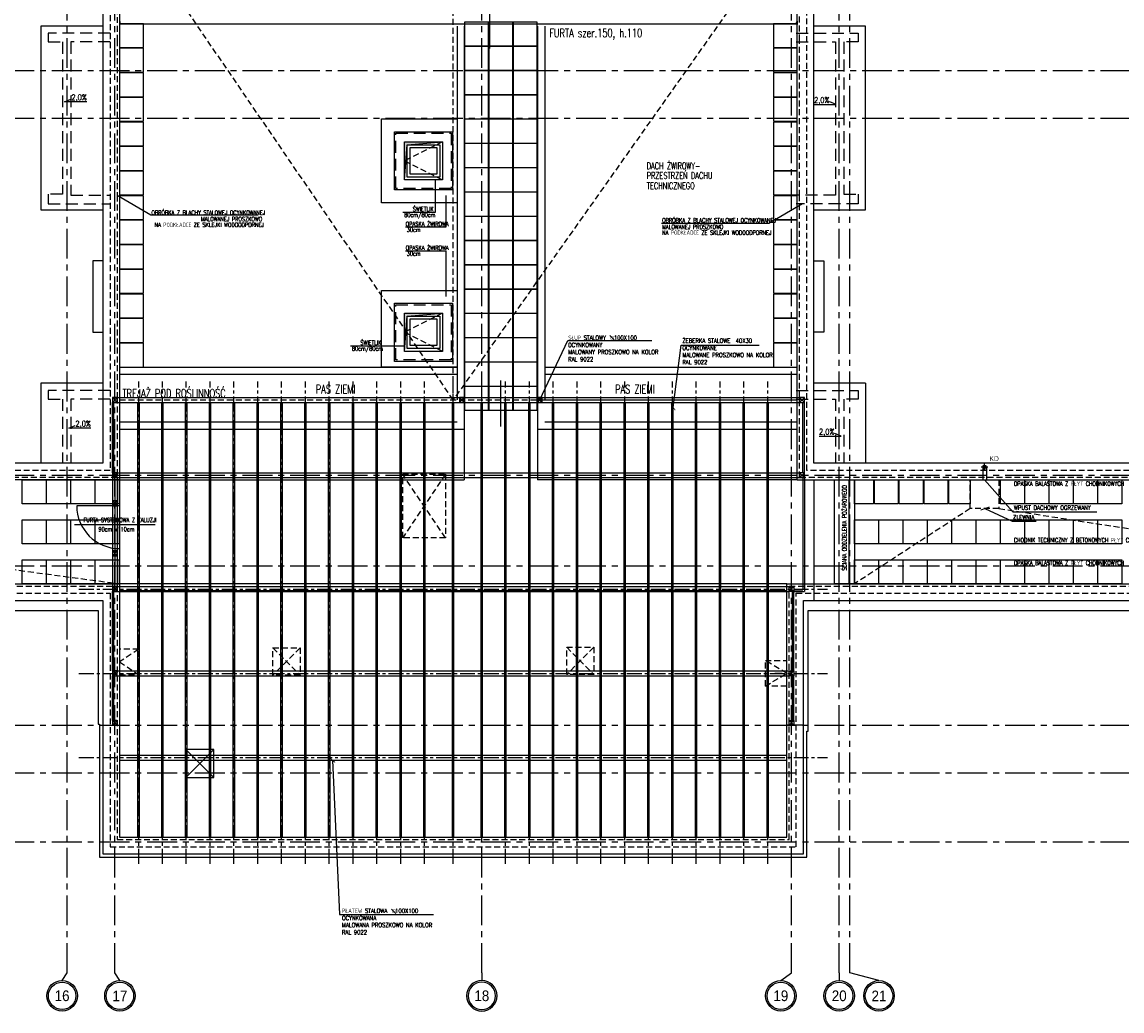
# Model space of a CAD drawing. Extents: x 41755 to 123924, y -112333 to 86187.
# Tile 18 of 256: x 103746 to 106054, y -102121 to -100044. Entities that reach past the tile are written whole.
import ezdxf
from ezdxf.enums import TextEntityAlignment as Align

# ---------------------------------------------------------------- set-up
doc = ezdxf.new("R2010")
doc.units = 0
doc.header["$LTSCALE"] = 50
for name, pattern in [('CENTER', [2, 1.25, -0.25, 0.25, -0.25]), ('DASHDOT2', [12.7, 6.35, -3.175, 0, -3.175]), ('DASHED', [0.75, 0.5, -0.25])]:
    doc.linetypes.add(name, pattern=pattern)
doc.layers.get('0').update_dxf_attribs({"color": 101, "linetype": 'CONTINUOUS'})
doc.layers.add('_opis', color=53, linetype='CONTINUOUS', lineweight=9)
for name, color, linetype in [('Drz-widok', 5, 'CONTINUOUS'), ('Ele-balustrada', 8, 'CONTINUOUS'), ('Ins-kan', 54, 'CONTINUOUS'), ('Ins-wod', 4, 'CONTINUOUS'), ('Okn---okna', 5, 'CONTINUOUS'), ('Opis-spadki', 61, 'CONTINUOUS'), ('Os-osie', 14, 'CENTER'), ('Os-osie glowne', 1, 'CENTER'), ('Os-osie-opis', 16, 'CONTINUOUS'), ('Pos-ceramika', 14, 'CONTINUOUS'), ('Pzt-chodniki-hatch', 252, 'CONTINUOUS'), ('Sc-metal', 141, 'CONTINUOUS'), ('Sch-opis', 51, 'CONTINUOUS'), ('W-idok', 8, 'CONTINUOUS'), ('W-idok pod', 5, 'DASHED'), ('W-izol-w', 144, 'CONTINUOUS'), ('W-otwor-strop', 1, 'CONTINUOUS'), ('W-widok-spadki', 61, 'CONTINUOUS')]:
    doc.layers.add(name, color=color, linetype=linetype)
doc.styles.add('dwg_opis duży', font='ARIAL.TTF', dxfattribs={"width": 0.9})
doc.styles.add('ROMANS', font='romans', dxfattribs={"width": 0.85})
doc.styles.add('TYTUL2', font='ARIAL.TTF')
doc.dimstyles.new('CHMIELNA', dxfattribs={"dimscale": 3.5, "dimtxt": 4, "dimasz": 1.5, "dimexe": 3, "dimexo": 0, "dimgap": 1, "dimtad": 1, "dimdec": 1, "dimrnd": 0.5, "dimzin": 12, "dimdsep": 46, "dimtxsty": 'ROMANS', "dimblk": 'DIMTICK', "dimcen": 0.09, "dimse1": 1, "dimse2": 1, "dimclrd": 143, "dimclrt": 53, "dimadec": 0, "dimazin": 0, "dimtfac": 1, "dimtdec": 1, "dimtix": 1, "dimtmove": 2, "dimatfit": 2, "dimldrblk": 'ARCHTICK', "dimfxl": 0, "dimtolj": 1, "dimtzin": 0, "dimarcsym": 0})

# ---------------------------------------------------------------- blocks, each defined once
blk = doc.blocks.new('SPADKI')
at = {"ltscale": 25}
blk.add_lwpolyline([(0, 0), (0, -70), (-8, -50), (-8, -50)], dxfattribs=at)
at = {"ltscale": 25, "style": 'ROMANS', "width": 0.7}
blk.add_attdef('SP%', text='', height=18, rotation=90, dxfattribs=at).set_placement((-4.9, -24), align=Align.CENTER)
blk = doc.blocks.new('_opis_osi_liczbowy')
blk.add_hatch(color=256).paths.add_polyline_path([(32, 32), (32, 28.8, -1), (32, -28.8), (32, -32, 1)])
for radius in [32, 28.8]:
    blk.add_circle((32, 0), radius)
at = {"style": 'dwg_opis duży', "width": 0.9}
blk.add_attdef('AXNAMEH', text='', height=22.4, rotation=90, dxfattribs=at).set_placement((32, 0), align=Align.MIDDLE_CENTER)
blk = doc.blocks.new('DIMTICK')
for p, q in [((-1, 0), (1, 0)), ((0, 1), (0, -1))]:
    blk.add_line(p, q)
at = {"const_width": 0.141}
blk.add_lwpolyline([(0.71, 0.71), (-0.71, -0.71)], dxfattribs=at)
blk = doc.blocks.new('_sfkhmgkjm')
for points in [[(-3.5, 0), (-3.5, -0.5)], [(-3.5, 0), (3.5, 0), (3.5, 0)], [(3.5, 0), (3.5, -0.5)]]:
    blk.add_lwpolyline(points)
blk.add_lwpolyline([(3.5, -0.5, -0.284735), (-3.5, -0.5, -7)], format="xyb")
blk = doc.blocks.new('_gkjgskfjgkdfh')
at = {"linetype": 'DASHDOT2', "ltscale": 0.5}
for points in [[(-7, 0), (7, 0)], [(0, -7), (0, 7)], [(0, 0), (0, -7)]]:
    blk.add_lwpolyline(points, dxfattribs=at)
at = {"ltscale": 2}
for radius in [3.75, 3.25]:
    blk.add_circle((0, 0), radius, dxfattribs=at)

msp = doc.modelspace()

# ---------------------------------------------------------------- hatches: boundary and pattern name
at = {"layer": 'W-otwor-strop', "linetype": 'Continuous', "ltscale": 0.5}
h = msp.add_hatch(color=256, dxfattribs=at)
h.paths.add_polyline_path([(104554.639, -100301.824), (104628.639, -100295.824), (104548.639, -100295.824), (104548.639, -100319.487), (104552.728, -100325.399)])
h.paths.add_polyline_path([(104552.728, -100325.399), (104548.639, -100319.487), (104548.639, -100375.824)])
h = msp.add_hatch(color=256, dxfattribs=at)
h.paths.add_polyline_path([(104554.639, -100661.824), (104628.639, -100655.824), (104548.639, -100655.824), (104548.639, -100679.487), (104552.728, -100685.399)])
h.paths.add_polyline_path([(104552.728, -100685.399), (104548.639, -100679.487), (104548.639, -100735.824)])

# ---------------------------------------------------------------- linework, layer by layer
at = {"layer": '_opis', "color": 53}
msp.add_line((104521.517, -101906.763), (104530.842, -101916.089), dxfattribs=at)
at = {"layer": '_opis', "color": 53, "const_width": 0.72}
msp.add_lwpolyline([(104523.3, -101908.546), (104523.3, -101914.306), (104529.06, -101914.306), (104529.06, -101908.546), (104523.3, -101908.546)], dxfattribs=at)
at = {"layer": 'Drz-widok'}
for points in [[(103940.966, -101005.824), (103940.966, -101223.824)], [(103950.966, -101005.824), (103950.966, -101223.824)], [(103950.966, -101059.824), (103860.966, -101059.824)], [(104025.397, -101099.835), (103856.12, -101099.835)]]:
    msp.add_lwpolyline(points, dxfattribs=at)
msp.add_arc((103950.966, -101059.824), 90, 180, 270, dxfattribs=at)
at = {"layer": 'Ele-balustrada'}
for points in [[(104727.966, -100099.751), (104727.966, -100002.919)], [(103952.154, -100047.824), (105371.778, -100047.824)], [(104750.966, -100893.751), (104750.966, -100796.919)]]:
    msp.add_lwpolyline(points, dxfattribs=at)
at = {"layer": 'Ins-kan', "ltscale": 0.2}
msp.add_line((105341.018, -101411.934), (105326.018, -101411.934), dxfattribs=at)
at = {"layer": 'Okn---okna'}
for points in [[(104548.639, -100295.824), (104628.639, -100295.824), (104628.639, -100375.824), (104548.639, -100375.824)], [(104554.639, -100301.824), (104622.639, -100301.824), (104622.639, -100369.824), (104554.639, -100369.824)], [(104560.639, -100307.824), (104616.639, -100307.824), (104616.639, -100363.824), (104560.639, -100363.824)], [(104548.639, -100655.824), (104628.639, -100655.824), (104628.639, -100735.824), (104548.639, -100735.824)], [(104554.639, -100661.824), (104622.639, -100661.824), (104622.639, -100729.824), (104554.639, -100729.824)], [(104560.639, -100667.824), (104616.639, -100667.824), (104616.639, -100723.824), (104560.639, -100723.824)]]:
    msp.add_lwpolyline(points, close=True, dxfattribs=at)
at = {"layer": 'Okn---okna', "linetype": 'DASHED', "ltscale": 0.5}
for points in [[(104628.639, -100295.824), (104548.639, -100335.824), (104628.639, -100375.824)], [(104628.639, -100655.824), (104548.639, -100695.824), (104628.639, -100735.824)]]:
    msp.add_lwpolyline(points, dxfattribs=at)
at = {"layer": 'Os-osie', "ltscale": 0.5}
for points in [[(103990.966, -101811.797), (103990.966, -100798.824)], [(104040.966, -101811.797), (104040.966, -100798.824)], [(104090.966, -101811.797), (104090.966, -100798.824)], [(104140.966, -101811.797), (104140.966, -100798.824)], [(104190.966, -101811.797), (104190.966, -100798.824)], [(104240.966, -101811.797), (104240.966, -100798.824)], [(104290.966, -101811.797), (104290.966, -100798.824)], [(104340.966, -101811.797), (104340.966, -100798.824)], [(104390.966, -101811.797), (104390.966, -100798.824)], [(104440.966, -101811.797), (104440.966, -100798.824)], [(104490.966, -101811.797), (104490.966, -100798.824)], [(104540.966, -101811.797), (104540.966, -100798.824)], [(104590.966, -101811.797), (104590.966, -100798.824)], [(104650.966, -101811.797), (104650.966, -100798.824)], [(104760.966, -101811.797), (104760.966, -100798.824)], [(104810.966, -101811.797), (104810.966, -100798.824)], [(104860.966, -101811.797), (104860.966, -100798.824)], [(104910.966, -101811.797), (104910.966, -100798.824)], [(104960.966, -101811.797), (104960.966, -100798.824)], [(105010.966, -101811.797), (105010.966, -100798.824)], [(105060.966, -101811.797), (105060.966, -100798.824)], [(105110.966, -101811.797), (105110.966, -100798.824)], [(105160.966, -101811.797), (105160.966, -100798.824)], [(105210.966, -101811.797), (105210.966, -100798.824)], [(105260.966, -101811.797), (105260.966, -100798.824)], [(105310.966, -101811.797), (105310.966, -100798.824)], [(103865.466, -101234.824), (105436.466, -101234.824)], [(103865.466, -101411.824), (105436.466, -101411.824)], [(103865.466, -101588.824), (105436.466, -101588.824)]]:
    msp.add_lwpolyline(points, dxfattribs=at)
at = {"layer": 'Os-osie glowne'}
for points in [[(103840.966, -102040.824), (103840.966, -96063.824)], [(103940.966, -102040.824), (103940.966, -96063.824)], [(104710.966, -102040.824), (104710.966, -96063.824)], [(105360.966, -102040.824), (105360.966, -96063.824)], [(105460.966, -102040.824), (105460.966, -96063.824)], [(105482.966, -102040.824), (105482.966, -96063.824)], [(99508.966, -100145.824), (111775.966, -100145.824)], [(99508.966, -100245.824), (111775.966, -100245.824)], [(99508.966, -100995.824), (111438.932, -100995.824)], [(99508.966, -101185.824), (111438.932, -101185.824)], [(99508.966, -101520.824), (111438.932, -101520.824)], [(99508.966, -101620.824), (111436.932, -101620.824)], [(99508.966, -101765.824), (111436.932, -101765.824)]]:
    msp.add_lwpolyline(points, dxfattribs=at)
at = {"layer": 'Os-osie-opis'}
for points in [[(103830.306, -102056.824), (103840.966, -102040.824)], [(103951.626, -102056.824), (103940.966, -102040.824)], [(104710.966, -102040.824), (104710.966, -102056.824)], [(105338.466, -102056.824), (105360.966, -102040.824)], [(105460.966, -102040.824), (105460.966, -102056.824)], [(105544.466, -102056.824), (105482.966, -102040.824)]]:
    msp.add_lwpolyline(points, dxfattribs=at)
at = {"layer": 'Pos-ceramika'}
for points in [[(104500.639, -100247.824), (104658.966, -100247.824), (104658.966, -100423.824), (104500.639, -100423.824)], [(104500.639, -100607.824), (104658.966, -100607.824), (104658.967, -100768.824), (104500.639, -100768.824)]]:
    msp.add_lwpolyline(points, close=True, dxfattribs=at)
at = {"layer": 'Pzt-chodniki-hatch'}
for points in [[(103950.966, -100047.824), (103950.966, -100097.824), (104000.966, -100097.824), (104000.966, -100047.824)], [(104674.967, -100044.605), (104674.967, -100094.605), (104724.967, -100094.605), (104724.967, -100044.605)], [(104725.967, -100044.605), (104725.967, -100094.605), (104775.967, -100094.605), (104775.967, -100044.605)], [(104776.967, -100044.605), (104776.967, -100094.605), (104826.967, -100094.605), (104826.967, -100044.605)], [(105322.966, -100047.824), (105322.966, -100097.824), (105372.966, -100097.824), (105372.966, -100047.824)], [(103950.966, -100099.424), (103950.966, -100149.424), (104000.966, -100149.424), (104000.966, -100099.424)], [(104674.967, -100095.605), (104674.967, -100145.605), (104724.967, -100145.605), (104724.967, -100095.605)], [(104725.967, -100095.605), (104725.967, -100145.605), (104775.967, -100145.605), (104775.967, -100095.605)], [(104776.967, -100095.605), (104776.967, -100145.605), (104826.967, -100145.605), (104826.967, -100095.605)], [(105322.966, -100099.424), (105322.966, -100149.424), (105372.966, -100149.424), (105372.966, -100099.424)], [(103950.966, -100151.024), (103950.966, -100201.024), (104000.966, -100201.024), (104000.966, -100151.024)], [(104674.967, -100146.605), (104674.967, -100196.605), (104724.967, -100196.605), (104724.967, -100146.605)], [(104725.967, -100146.605), (104725.967, -100196.605), (104775.967, -100196.605), (104775.967, -100146.605)], [(104776.967, -100146.605), (104776.967, -100196.605), (104826.967, -100196.605), (104826.967, -100146.605)], [(105322.966, -100151.024), (105322.966, -100201.024), (105372.966, -100201.024), (105372.966, -100151.024)], [(104674.967, -100197.605), (104674.967, -100247.605), (104724.967, -100247.605), (104724.967, -100197.605)], [(104725.967, -100197.605), (104725.967, -100247.605), (104775.967, -100247.605), (104775.967, -100197.605)], [(104776.967, -100197.605), (104776.967, -100247.605), (104826.967, -100247.605), (104826.967, -100197.605)], [(103950.966, -100202.624), (103950.966, -100252.624), (104000.966, -100252.624), (104000.966, -100202.624)], [(105322.966, -100202.624), (105322.966, -100252.624), (105372.966, -100252.624), (105372.966, -100202.624)], [(103950.966, -100254.224), (103950.966, -100304.224), (104000.966, -100304.224), (104000.966, -100254.224)], [(104674.967, -100248.605), (104674.967, -100298.605), (104724.967, -100298.605), (104724.967, -100248.605)], [(104725.967, -100248.605), (104725.967, -100298.605), (104775.967, -100298.605), (104775.967, -100248.605)], [(104776.967, -100248.605), (104776.967, -100298.605), (104826.967, -100298.605), (104826.967, -100248.605)], [(105322.966, -100254.224), (105322.966, -100304.224), (105372.966, -100304.224), (105372.966, -100254.224)], [(103950.966, -100305.824), (103950.966, -100355.824), (104000.966, -100355.824), (104000.966, -100305.824)], [(104674.967, -100299.605), (104674.967, -100349.605), (104724.967, -100349.605), (104724.967, -100299.605)], [(104725.967, -100299.605), (104725.967, -100349.605), (104775.967, -100349.605), (104775.967, -100299.605)], [(104776.967, -100299.605), (104776.967, -100349.605), (104826.967, -100349.605), (104826.967, -100299.605)], [(105322.966, -100305.824), (105322.966, -100355.824), (105372.966, -100355.824), (105372.966, -100305.824)], [(103950.966, -100357.424), (103950.966, -100407.424), (104000.966, -100407.424), (104000.966, -100357.424)], [(104674.967, -100350.605), (104674.967, -100400.605), (104724.967, -100400.605), (104724.967, -100350.605)], [(104725.967, -100350.605), (104725.967, -100400.605), (104775.967, -100400.605), (104775.967, -100350.605)], [(104776.967, -100350.605), (104776.967, -100400.605), (104826.967, -100400.605), (104826.967, -100350.605)], [(105322.966, -100357.424), (105322.966, -100407.424), (105372.966, -100407.424), (105372.966, -100357.424)], [(104674.967, -100401.605), (104674.967, -100451.605), (104724.967, -100451.605), (104724.967, -100401.605)], [(104725.967, -100401.605), (104725.967, -100451.605), (104775.967, -100451.605), (104775.967, -100401.605)], [(104776.967, -100401.605), (104776.967, -100451.605), (104826.967, -100451.605), (104826.967, -100401.605)], [(103950.966, -100409.024), (103950.966, -100459.024), (104000.966, -100459.024), (104000.966, -100409.024)], [(105322.966, -100409.024), (105322.966, -100459.024), (105372.966, -100459.024), (105372.966, -100409.024)], [(104674.967, -100452.605), (104674.967, -100502.605), (104724.967, -100502.605), (104724.967, -100452.605)], [(104725.967, -100452.605), (104725.967, -100502.605), (104775.967, -100502.605), (104775.967, -100452.605)], [(104776.967, -100452.605), (104776.967, -100502.605), (104826.967, -100502.605), (104826.967, -100452.605)], [(103950.966, -100460.624), (103950.966, -100510.624), (104000.966, -100510.624), (104000.966, -100460.624)], [(105322.966, -100460.624), (105322.966, -100510.624), (105372.966, -100510.624), (105372.966, -100460.624)], [(103950.966, -100512.224), (103950.966, -100562.224), (104000.966, -100562.224), (104000.966, -100512.224)], [(104674.967, -100503.605), (104674.967, -100553.605), (104724.967, -100553.605), (104724.967, -100503.605)], [(104725.967, -100503.605), (104725.967, -100553.605), (104775.967, -100553.605), (104775.967, -100503.605)], [(104776.967, -100503.605), (104776.967, -100553.605), (104826.967, -100553.605), (104826.967, -100503.605)], [(105322.966, -100512.224), (105322.966, -100562.224), (105372.966, -100562.224), (105372.966, -100512.224)], [(103950.966, -100563.824), (103950.966, -100613.824), (104000.966, -100613.824), (104000.966, -100563.824)], [(104674.967, -100554.605), (104674.967, -100604.605), (104724.967, -100604.605), (104724.967, -100554.605)], [(104725.967, -100554.605), (104725.967, -100604.605), (104775.967, -100604.605), (104775.967, -100554.605)], [(104776.967, -100554.605), (104776.967, -100604.605), (104826.967, -100604.605), (104826.967, -100554.605)], [(105322.966, -100563.824), (105322.966, -100613.824), (105372.966, -100613.824), (105372.966, -100563.824)], [(103950.966, -100615.424), (103950.966, -100665.424), (104000.966, -100665.424), (104000.966, -100615.424)], [(104674.967, -100605.605), (104674.967, -100655.605), (104724.967, -100655.605), (104724.967, -100605.605)], [(104725.967, -100605.605), (104725.967, -100655.605), (104775.967, -100655.605), (104775.967, -100605.605)], [(104776.967, -100605.605), (104776.967, -100655.605), (104826.967, -100655.605), (104826.967, -100605.605)], [(105322.966, -100615.424), (105322.966, -100665.424), (105372.966, -100665.424), (105372.966, -100615.424)], [(104674.967, -100656.605), (104674.967, -100706.605), (104724.967, -100706.605), (104724.967, -100656.605)], [(104725.967, -100656.605), (104725.967, -100706.605), (104775.967, -100706.605), (104775.967, -100656.605)], [(104776.967, -100656.605), (104776.967, -100706.605), (104826.967, -100706.605), (104826.967, -100656.605)], [(103950.966, -100667.024), (103950.966, -100717.024), (104000.966, -100717.024), (104000.966, -100667.024)], [(105322.966, -100667.024), (105322.966, -100717.024), (105372.966, -100717.024), (105372.966, -100667.024)], [(104674.967, -100707.605), (104674.967, -100757.605), (104724.967, -100757.605), (104724.967, -100707.605)], [(104725.967, -100707.605), (104725.967, -100757.605), (104775.967, -100757.605), (104775.967, -100707.605)], [(104776.967, -100707.605), (104776.967, -100757.605), (104826.967, -100757.605), (104826.967, -100707.605)], [(103950.966, -100718.824), (103950.966, -100768.824), (104000.966, -100768.824), (104000.966, -100718.824)], [(105322.966, -100718.824), (105322.966, -100768.824), (105372.966, -100768.824), (105372.966, -100718.824)], [(104674.967, -100758.605), (104674.967, -100808.605), (104724.967, -100808.605), (104724.967, -100758.605)], [(104725.967, -100758.605), (104725.967, -100808.605), (104775.967, -100808.605), (104775.967, -100758.605)], [(104776.967, -100758.605), (104776.967, -100808.605), (104826.967, -100808.605), (104826.967, -100758.605)], [(104674.967, -100809.605), (104674.967, -100859.605), (104724.967, -100859.605), (104724.967, -100809.605)], [(104725.967, -100809.605), (104725.967, -100859.605), (104775.967, -100859.605), (104775.967, -100809.605)], [(104776.967, -100809.605), (104776.967, -100859.605), (104826.967, -100859.605), (104826.967, -100809.605)], [(103796.686, -101005.824), (103796.686, -101055.824), (103746.686, -101055.824), (103746.686, -101005.824)], [(103847.756, -101005.824), (103847.756, -101055.824), (103797.756, -101055.824), (103797.756, -101005.824)], [(103898.826, -101005.824), (103898.826, -101055.824), (103848.826, -101055.824), (103848.826, -101005.824)], [(103949.896, -101005.824), (103949.896, -101055.824), (103899.896, -101055.824), (103899.896, -101005.824)], [(105532.966, -101005.824), (105532.966, -101055.824), (105492.966, -101055.824), (105492.966, -101005.824)], [(105584.966, -101005.824), (105584.966, -101055.824), (105534.966, -101055.824), (105534.966, -101005.824)], [(105636.966, -101005.824), (105636.966, -101055.824), (105586.966, -101055.824), (105586.966, -101005.824)], [(105688.966, -101005.824), (105688.966, -101055.824), (105638.966, -101055.824), (105638.966, -101005.824)], [(105735.966, -101005.824), (105735.966, -101055.824), (105690.966, -101055.824), (105690.966, -101005.824)], [(105849.566, -101005.824), (105849.566, -101055.824), (105799.566, -101055.824), (105799.566, -101005.824)], [(105900.636, -101005.824), (105900.636, -101055.824), (105850.636, -101055.824), (105850.636, -101005.824)], [(105951.706, -101005.824), (105951.706, -101055.824), (105901.706, -101055.824), (105901.706, -101005.824)], [(106002.776, -101005.824), (106002.776, -101055.824), (105952.776, -101055.824), (105952.776, -101005.824)], [(106053.846, -101005.824), (106053.846, -101055.824), (106003.846, -101055.824), (106003.846, -101005.824)], [(103796.686, -101089.824), (103796.686, -101139.824), (103746.686, -101139.824), (103746.686, -101089.824)], [(103847.756, -101089.824), (103847.756, -101139.824), (103797.756, -101139.824), (103797.756, -101089.824)], [(103898.826, -101089.824), (103898.826, -101139.824), (103848.826, -101139.824), (103848.826, -101089.824)], [(103949.896, -101089.824), (103949.896, -101139.824), (103899.896, -101139.824), (103899.896, -101089.824)], [(105543.146, -101089.824), (105543.146, -101139.824), (105493.146, -101139.824), (105493.146, -101089.824)], [(105594.216, -101089.824), (105594.216, -101139.824), (105544.216, -101139.824), (105544.216, -101089.824)], [(105645.286, -101089.824), (105645.286, -101139.824), (105595.286, -101139.824), (105595.286, -101089.824)], [(105696.356, -101089.824), (105696.356, -101139.824), (105646.356, -101139.824), (105646.356, -101089.824)], [(105747.426, -101089.824), (105747.426, -101139.824), (105697.426, -101139.824), (105697.426, -101089.824)], [(105798.496, -101089.824), (105798.496, -101139.824), (105748.496, -101139.824), (105748.496, -101089.824)], [(105849.566, -101089.824), (105849.566, -101139.824), (105799.566, -101139.824), (105799.566, -101089.824)], [(105900.636, -101089.824), (105900.636, -101139.824), (105850.636, -101139.824), (105850.636, -101089.824)], [(105951.706, -101089.824), (105951.706, -101139.824), (105901.706, -101139.824), (105901.706, -101089.824)], [(106002.776, -101089.824), (106002.776, -101139.824), (105952.776, -101139.824), (105952.776, -101089.824)], [(106053.846, -101089.824), (106053.846, -101139.824), (106003.846, -101139.824), (106003.846, -101089.824)], [(103796.686, -101173.824), (103796.686, -101223.824), (103746.686, -101223.824), (103746.686, -101173.824)], [(103847.756, -101173.824), (103847.756, -101223.824), (103797.756, -101223.824), (103797.756, -101173.824)], [(103898.826, -101173.824), (103898.826, -101223.824), (103848.826, -101223.824), (103848.826, -101173.824)], [(103949.896, -101173.824), (103949.896, -101223.824), (103899.896, -101223.824), (103899.896, -101173.824)], [(105543.146, -101173.824), (105543.146, -101223.824), (105493.146, -101223.824), (105493.146, -101173.824)], [(105594.216, -101173.824), (105594.216, -101223.824), (105544.216, -101223.824), (105544.216, -101173.824)], [(105645.286, -101173.824), (105645.286, -101223.824), (105595.286, -101223.824), (105595.286, -101173.824)], [(105696.356, -101173.824), (105696.356, -101223.824), (105646.356, -101223.824), (105646.356, -101173.824)], [(105747.426, -101173.824), (105747.426, -101223.824), (105697.426, -101223.824), (105697.426, -101173.824)], [(105798.496, -101173.824), (105798.496, -101223.824), (105748.496, -101223.824), (105748.496, -101173.824)], [(105849.566, -101173.824), (105849.566, -101223.824), (105799.566, -101223.824), (105799.566, -101173.824)], [(105900.636, -101173.824), (105900.636, -101223.824), (105850.636, -101223.824), (105850.636, -101173.824)], [(105951.706, -101173.824), (105951.706, -101223.824), (105901.706, -101223.824), (105901.706, -101173.824)], [(106002.776, -101173.824), (106002.776, -101223.824), (105952.776, -101223.824), (105952.776, -101173.824)], [(106053.846, -101173.824), (106053.846, -101223.824), (106003.846, -101223.824), (106003.846, -101173.824)]]:
    msp.add_lwpolyline(points, close=True, dxfattribs=at)
at = {"layer": 'Sc-metal'}
for points in [[(103935.966, -100832.824), (103935.966, -100842.824), (103945.966, -100842.824), (103945.966, -100832.824)], [(104663.966, -100832.824), (104663.966, -100842.824), (104673.966, -100842.824), (104673.966, -100832.824)], [(104827.966, -100832.824), (104827.966, -100842.824), (104837.966, -100842.824), (104837.966, -100832.824)], [(105377.966, -100832.824), (105377.966, -100842.824), (105387.966, -100842.824), (105387.966, -100832.824)], [(103935.966, -100990.824), (103935.966, -101000.824), (103945.966, -101000.824), (103945.966, -100990.824)], [(105377.966, -100990.824), (105377.966, -101000.824), (105387.966, -101000.824), (105387.966, -100990.824)], [(103935.966, -101049.824), (103935.966, -101059.824), (103945.966, -101059.824), (103945.966, -101049.824)], [(103935.966, -101154.824), (103935.966, -101164.824), (103945.966, -101164.824), (103945.966, -101154.824)], [(103945.966, -101239.824), (103945.966, -101229.824), (103935.966, -101229.824), (103935.966, -101239.824)], [(105355.966, -101239.824), (105355.966, -101229.824), (105365.966, -101229.824), (105365.966, -101239.824)], [(103945.966, -101416.824), (103945.966, -101406.824), (103935.966, -101406.824), (103935.966, -101416.824)], [(105355.966, -101416.824), (105355.966, -101406.824), (105365.966, -101406.824), (105365.966, -101416.824)], [(103945.966, -101520.824), (103945.966, -101510.824), (103935.966, -101510.824), (103935.966, -101520.824)], [(105355.966, -101520.824), (105355.966, -101510.824), (105365.966, -101510.824), (105365.966, -101520.824)]]:
    msp.add_lwpolyline(points, close=True, dxfattribs=at)
for points in [[(103935.966, -100832.824), (103945.966, -100842.824)], [(103945.966, -100832.824), (103935.966, -100842.824)], [(103935.966, -100990.824), (103935.966, -100842.824)], [(103938.966, -100990.824), (103938.966, -100842.824)], [(104663.966, -100832.824), (104673.966, -100842.824)], [(104673.966, -100832.824), (104663.966, -100842.824)], [(104827.966, -100832.824), (104837.966, -100842.824)], [(104837.966, -100832.824), (104827.966, -100842.824)], [(105377.966, -100832.824), (105387.966, -100842.824)], [(105387.966, -100832.824), (105377.966, -100842.824)], [(105384.966, -100990.824), (105384.966, -100842.824)], [(105387.966, -100990.824), (105387.966, -100842.824)], [(103935.966, -100990.824), (103945.966, -101000.824)], [(103945.966, -100990.824), (103935.966, -101000.824)], [(103935.966, -101000.824), (103935.966, -101229.824)], [(103945.966, -101000.824), (103945.966, -101229.824)], [(105377.966, -100990.824), (105387.966, -101000.824)], [(105387.966, -100990.824), (105377.966, -101000.824)], [(105384.966, -101000.824), (105384.966, -101236.824)], [(105387.966, -101000.824), (105387.966, -101239.824)], [(103935.966, -101049.824), (103945.966, -101059.824)], [(103945.966, -101049.824), (103935.966, -101059.824)], [(103935.966, -101154.824), (103945.966, -101164.824)], [(103945.966, -101154.824), (103935.966, -101164.824)], [(103945.966, -101239.824), (103935.966, -101229.824)], [(103935.966, -101239.824), (103945.966, -101229.824)], [(105355.966, -101239.824), (105365.966, -101229.824)], [(105365.966, -101239.824), (105355.966, -101229.824)], [(105365.966, -101236.824), (105384.966, -101236.824)], [(105365.966, -101239.824), (105387.966, -101239.824)], [(103945.966, -101416.824), (103935.966, -101406.824)], [(103935.966, -101416.824), (103945.966, -101406.824)], [(105355.966, -101416.824), (105365.966, -101406.824)], [(105365.966, -101416.824), (105355.966, -101406.824)], [(103945.966, -101520.824), (103935.966, -101510.824)], [(103935.966, -101520.824), (103945.966, -101510.824)], [(105355.966, -101520.824), (105365.966, -101510.824)], [(105365.966, -101520.824), (105355.966, -101510.824)]]:
    msp.add_lwpolyline(points, dxfattribs=at)
at = {"layer": 'Sc-metal', "ltscale": 0.5}
for points in [[(103945.966, -100832.824), (105377.966, -100832.824)], [(103945.966, -100842.824), (105377.966, -100842.824)], [(103989.466, -101755.824), (103989.466, -100842.824)], [(103992.466, -101755.824), (103992.466, -100842.824)], [(104039.466, -101755.824), (104039.466, -100842.824)], [(104042.466, -101755.824), (104042.466, -100842.824)], [(104089.466, -101755.824), (104089.466, -100842.824)], [(104092.466, -101755.824), (104092.466, -100842.824)], [(104139.466, -101755.824), (104139.466, -100842.824)], [(104142.466, -101755.824), (104142.466, -100842.824)], [(104189.466, -101755.824), (104189.466, -100842.824)], [(104192.466, -101755.824), (104192.466, -100842.824)], [(104239.466, -101755.824), (104239.466, -100842.824)], [(104242.466, -101755.824), (104242.466, -100842.824)], [(104289.466, -101755.824), (104289.466, -100842.824)], [(104292.466, -101755.824), (104292.466, -100842.824)], [(104339.466, -101755.824), (104339.466, -100842.824)], [(104342.466, -101755.824), (104342.466, -100842.824)], [(104389.466, -101755.824), (104389.466, -100842.824)], [(104392.466, -101755.824), (104392.466, -100842.824)], [(104439.466, -101755.824), (104439.466, -100842.824)], [(104442.466, -101755.824), (104442.466, -100842.824)], [(104489.466, -101755.824), (104489.466, -100842.824)], [(104492.466, -101755.824), (104492.466, -100842.824)], [(104539.466, -101755.824), (104539.466, -100842.824)], [(104542.466, -101755.824), (104542.466, -100842.824)], [(104589.466, -101755.824), (104589.466, -100842.824)], [(104592.466, -101755.824), (104592.466, -100842.824)], [(104649.466, -101755.824), (104649.466, -100842.824)], [(104652.466, -101755.824), (104652.466, -100842.824)], [(104709.466, -101755.824), (104709.466, -100842.824)], [(104712.466, -101755.824), (104712.466, -100842.824)], [(104759.466, -101755.824), (104759.466, -100842.824)], [(104762.466, -101755.824), (104762.466, -100842.824)], [(104809.466, -101755.824), (104809.466, -100842.824)], [(104812.466, -101755.824), (104812.466, -100842.824)], [(104859.466, -101755.824), (104859.466, -100842.824)], [(104862.466, -101755.824), (104862.466, -100842.824)], [(104909.466, -101755.824), (104909.466, -100842.824)], [(104912.466, -101755.824), (104912.466, -100842.824)], [(104959.466, -101755.824), (104959.466, -100842.824)], [(104962.466, -101755.824), (104962.466, -100842.824)], [(105009.466, -101755.824), (105009.466, -100842.824)], [(105012.466, -101755.824), (105012.466, -100842.824)], [(105059.466, -101755.824), (105059.466, -100842.824)], [(105062.466, -101755.824), (105062.466, -100842.824)], [(105109.466, -101755.824), (105109.466, -100842.824)], [(105112.466, -101755.824), (105112.466, -100842.824)], [(105159.466, -101755.824), (105159.466, -100842.824)], [(105162.466, -101755.824), (105162.466, -100842.824)], [(105209.466, -101755.824), (105209.466, -100842.824)], [(105212.466, -101755.824), (105212.466, -100842.824)], [(105259.466, -101755.824), (105259.466, -100842.824)], [(105262.466, -101755.824), (105262.466, -100842.824)], [(105309.466, -101755.824), (105309.466, -100842.824)], [(105312.466, -101755.824), (105312.466, -100842.824)], [(103945.966, -100990.824), (105377.966, -100990.824)], [(103945.966, -101000.824), (105377.966, -101000.824)], [(103945.966, -101229.824), (105355.966, -101229.824)], [(103935.966, -101406.824), (103935.966, -101239.824)], [(103938.966, -101406.824), (103938.966, -101239.824)], [(103945.966, -101239.824), (105355.966, -101239.824)], [(105362.966, -101406.824), (105362.966, -101239.824)], [(105365.966, -101406.824), (105365.966, -101239.824)], [(103935.966, -101510.824), (103935.966, -101416.824)], [(103938.966, -101510.824), (103938.966, -101416.824)], [(103945.966, -101406.824), (105355.966, -101406.824)], [(103945.966, -101416.824), (105355.966, -101416.824)], [(105362.966, -101510.824), (105362.966, -101416.824)], [(105365.966, -101510.824), (105365.966, -101416.824)], [(103950.966, -101583.824), (105350.966, -101583.824)], [(103950.966, -101593.824), (105350.966, -101593.824)]]:
    msp.add_lwpolyline(points, dxfattribs=at)
at = {"layer": 'Sch-opis'}
msp.add_line((104979.673, -100702.54), (104988.999, -100711.865), dxfattribs=at)
for points in [[(104545.343, -100443.348), (104614.08, -100443.348), (104614.08, -100375.824)], [(104241.469, -100450.064), (104016.192, -100450.064), (103945.966, -100408.824)], [(104636.418, -100474.562), (104636.418, -100408.184)], [(105088.182, -100466.332), (105313.459, -100466.332), (105383.685, -100425.092)], [(104550.628, -100474.562), (104636.418, -100474.562)], [(104550.628, -100524.665), (104636.418, -100524.665)], [(104636.418, -100620.746), (104636.418, -100524.665)], [(104435.532, -100723.969), (104548.639, -100723.969), (104548.639, -100723.969)]]:
    msp.add_lwpolyline(points, dxfattribs=at)
at = {"layer": 'Sch-opis', "const_width": 0.72}
msp.add_lwpolyline([(104981.456, -100704.323), (104981.456, -100710.083), (104987.216, -100710.083), (104987.216, -100704.323), (104981.456, -100704.323)], dxfattribs=at)
at = {"layer": 'W-idok', "linetype": 'DASHED', "ltscale": 0.5}
for p, q in [((103945.966, -99658.824), (103945.966, -100082.824)), ((105377.966, -100082.824), (105377.966, -99658.824)), ((103930.966, -99673.824), (103930.966, -100067.824)), ((105392.966, -100067.824), (105392.966, -99673.824)), ((103930.966, -100067.824), (103930.966, -100423.824)), ((103945.966, -100082.824), (103945.966, -100408.824)), ((105377.966, -100408.824), (105377.966, -100082.824)), ((105392.966, -100423.824), (105392.966, -100067.824)), ((103930.966, -100423.824), (103930.966, -100817.824)), ((103945.966, -100408.824), (103945.966, -100832.824)), ((105377.966, -100832.824), (105377.966, -100408.824)), ((105392.966, -100817.824), (105392.966, -100423.824)), ((103930.966, -100817.824), (103930.966, -100985.824)), ((105392.966, -100985.824), (105392.966, -100817.824)), ((103945.966, -100832.824), (103945.966, -101000.824)), ((105377.966, -101000.824), (105377.966, -100832.824)), ((103930.966, -100985.824), (102422.966, -100985.824)), ((103945.966, -101000.824), (102422.966, -101000.824)), ((106815.966, -101000.824), (105377.966, -101000.824)), ((106800.966, -100985.824), (105392.966, -100985.824)), ((102422.966, -101228.824), (103945.966, -101228.824)), ((103945.966, -101228.824), (103945.966, -101603.824)), ((105355.966, -101760.824), (105355.966, -101228.824)), ((105355.966, -101228.824), (106815.966, -101228.824)), ((102422.966, -101243.824), (103930.966, -101243.824)), ((103930.966, -101243.824), (103930.966, -101775.824)), ((105370.966, -101775.824), (105370.966, -101243.824)), ((105370.966, -101243.824), (106800.966, -101243.824)), ((103945.966, -101603.824), (103945.966, -101760.824)), ((103945.966, -101760.824), (105355.966, -101760.824)), ((103930.966, -101775.824), (105370.966, -101775.824))]:
    msp.add_line(p, q, dxfattribs=at)
at = {"layer": 'W-idok'}
for points in [[(104658.966, -100052.824), (104658.966, -100837.824)], [(104673.966, -100052.824), (104673.966, -101005.824)], [(104827.966, -100052.824), (104827.966, -101005.824)], [(104842.966, -100052.824), (104842.966, -100837.824)], [(103950.966, -100768.824), (104658.967, -100768.824)], [(104842.966, -100768.824), (105372.966, -100768.824)], [(103950.966, -100783.824), (104658.967, -100783.824)], [(104842.966, -100783.824), (105372.966, -100783.824)], [(104827.966, -100837.824), (105372.966, -100837.824)], [(103950.966, -100883.824), (104658.967, -100883.824)], [(104842.966, -100883.824), (105372.966, -100883.824)], [(103950.966, -100898.824), (104673.967, -100898.824)], [(104827.966, -100898.824), (105372.966, -100898.824)], [(105762.216, -100978.323), (105762.216, -101005.824)], [(105769.716, -100978.324), (105769.716, -101005.824)], [(103950.966, -101005.824), (104673.966, -101005.824)], [(105372.966, -101005.824), (104827.966, -101005.824)], [(105407.966, -101005.824), (105407.966, -101258.824)], [(105480.966, -101005.824), (105480.966, -101223.824)], [(104474.966, -101223.824), (103950.966, -101223.824)], [(105350.966, -101238.824), (103950.966, -101238.824)], [(105350.966, -101223.824), (104474.966, -101223.824)]]:
    msp.add_lwpolyline(points, dxfattribs=at)
for points in [[(104527.639, -100274.824), (104649.639, -100274.824), (104649.639, -100396.824), (104527.639, -100396.824)], [(104527.639, -100634.824), (104649.639, -100634.824), (104649.639, -100756.824), (104527.639, -100756.824)], [(105450.966, -101005.824), (105492.966, -101005.824), (105492.966, -101223.824), (105450.966, -101223.824)]]:
    msp.add_lwpolyline(points, close=True, dxfattribs=at)
at = {"layer": 'W-idok', "linetype": 'DASHED'}
for points in [[(104530.639, -100277.824), (104646.639, -100277.824), (104646.639, -100393.824), (104530.639, -100393.824)], [(104530.639, -100637.824), (104646.639, -100637.824), (104646.639, -100753.824), (104530.639, -100753.824)]]:
    msp.add_lwpolyline(points, close=True, dxfattribs=at)
at = {"layer": 'W-idok', "linetype": 'DASHED', "ltscale": 0.5}
for points in [[(104544.966, -100993.824), (104634.966, -100993.824), (104634.966, -101127.256), (104544.966, -101127.256)], [(104272.607, -101358.367), (104329.607, -101358.367), (104329.607, -101415.367), (104272.607, -101415.367)], [(104889.093, -101357.02), (104946.093, -101357.02), (104946.093, -101414.02), (104889.093, -101414.02)]]:
    msp.add_lwpolyline(points, close=True, dxfattribs=at)
for points in [[(104634.966, -100993.824), (104544.966, -101127.256)], [(104634.966, -101127.256), (104544.966, -100993.824)], [(103950.966, -101414.824), (103990.966, -101414.824), (103990.966, -101360.824), (103950.966, -101360.824)], [(103990.966, -101360.824), (103950.966, -101387.824), (103990.966, -101414.824)], [(104272.607, -101358.367), (104329.607, -101415.367)], [(104329.607, -101358.367), (104272.607, -101415.367)], [(104889.093, -101357.02), (104946.093, -101414.02)], [(104946.093, -101357.02), (104889.093, -101414.02)], [(105350.966, -101438.934), (105305.966, -101438.934), (105305.966, -101384.934), (105350.966, -101384.934)], [(105305.966, -101438.934), (105350.966, -101411.91), (105305.966, -101384.934)]]:
    msp.add_lwpolyline(points, dxfattribs=at)
at = {"layer": 'W-idok pod', "linetype": 'Continuous'}
for p, q in [((103915.966, -100052.824), (103785.966, -100052.824)), ((103785.966, -100052.824), (103785.966, -100438.824)), ((105515.966, -100052.824), (105407.966, -100052.824)), ((105515.966, -100438.824), (105515.966, -100052.824)), ((103785.966, -100438.824), (103915.966, -100438.824)), ((105407.966, -100438.824), (105508.466, -100438.824)), ((105508.466, -100438.824), (105515.966, -100438.824)), ((103915.966, -100802.824), (103785.966, -100802.824)), ((103785.966, -100802.824), (103785.966, -100970.824)), ((105515.966, -100802.824), (105407.966, -100802.824))]:
    msp.add_line(p, q, dxfattribs=at)
at = {"layer": 'W-idok pod'}
for points in [[(103930.966, -100067.824), (103800.966, -100067.824), (103800.966, -100085.824), (103830.966, -100085.824), (103830.966, -100405.824), (103800.966, -100405.824), (103800.966, -100425.824), (103930.966, -100425.824)], [(105370.966, -100067.824), (105500.966, -100067.824), (105500.966, -100085.824), (105470.966, -100085.824), (105470.966, -100405.824), (105500.966, -100405.824), (105500.966, -100425.824), (105370.966, -100425.824)], [(103930.966, -100085.824), (103848.966, -100085.824), (103848.966, -100407.824), (103930.966, -100407.824)], [(105370.966, -100085.824), (105452.966, -100085.824), (105452.966, -100407.824), (105370.966, -100407.824)], [(103930.966, -100817.824), (103800.966, -100817.824), (103800.966, -100835.824), (103830.966, -100835.824), (103830.966, -100970.824)], [(105370.966, -100817.824), (105500.966, -100817.824), (105500.966, -100835.824), (105470.966, -100835.824), (105470.966, -100970.824)], [(103930.966, -100835.824), (103848.966, -100835.824), (103848.966, -100970.824)], [(105370.966, -100835.824), (105452.966, -100835.824), (105452.966, -100970.824)]]:
    msp.add_lwpolyline(points, dxfattribs=at)
at = {"layer": 'W-idok pod', "linetype": 'Continuous'}
for points in [[(103915.966, -100545.824), (103894.966, -100545.824), (103894.966, -100695.824), (103915.966, -100695.824)], [(105407.966, -100545.824), (105428.966, -100545.824), (105428.966, -100695.824), (105407.966, -100695.824)], [(105515.966, -100802.824), (105515.966, -100970.824)]]:
    msp.add_lwpolyline(points, dxfattribs=at)
at = {"layer": 'W-izol-w', "linetype": 'Continuous'}
for p, q in [((103915.966, -99302.824), (103915.966, -100052.824)), ((105407.966, -100052.824), (105407.966, -99302.824)), ((103950.966, -99653.824), (103950.966, -100087.824)), ((105372.966, -100087.824), (105372.966, -99653.824)), ((103915.966, -100052.824), (103915.966, -100970.824)), ((105407.966, -100802.824), (105407.966, -100052.824)), ((103950.966, -100087.824), (103950.966, -100403.824)), ((105372.966, -100403.824), (105372.966, -100087.824)), ((103950.966, -100403.824), (103950.966, -100837.824)), ((105372.966, -100837.824), (105372.966, -100403.824)), ((105407.966, -100970.824), (105407.966, -100802.824)), ((103950.966, -100837.824), (103950.966, -101005.78)), ((105372.966, -101005.824), (105372.966, -100837.824)), ((103915.966, -100970.824), (102422.966, -100970.824)), ((106785.966, -100970.824), (105407.966, -100970.824)), ((103950.966, -101005.824), (102422.966, -101005.824)), ((102422.966, -101223.824), (103950.966, -101223.824)), ((103950.966, -101223.824), (103950.966, -101564.824)), ((105350.966, -101755.824), (105350.966, -101223.824)), ((105350.966, -101223.824), (106820.966, -101223.824)), ((102422.966, -101258.824), (103915.966, -101258.824)), ((103915.966, -101258.824), (103915.966, -101790.824)), ((105385.966, -101790.824), (105385.966, -101258.824)), ((105385.966, -101258.824), (106785.966, -101258.824)), ((103950.966, -101564.824), (103950.966, -101755.824)), ((103950.966, -101755.824), (105350.966, -101755.824)), ((103915.966, -101790.824), (105385.966, -101790.824))]:
    msp.add_line(p, q, dxfattribs=at)
for points in [[(105372.966, -101005.824), (106147.966, -101005.824)], [(102422.966, -101279.824), (103905.966, -101279.824)], [(103905.966, -101279.824), (103905.966, -101518.824), (103908.966, -101518.824), (103908.966, -101797.824), (105392.966, -101797.824), (105392.966, -101533.386), (105395.966, -101533.386), (105395.966, -101279.824)], [(105395.966, -101279.824), (106775.966, -101279.824)], [(103915.966, -101520.824), (103950.966, -101520.824)], [(105385.966, -101520.824), (105350.966, -101520.824)], [(105385.966, -101520.824), (105350.966, -101520.824)], [(104148.628, -101571.422), (104089.628, -101630.422)], [(104089.628, -101571.422), (104148.628, -101630.422)]]:
    msp.add_lwpolyline(points, dxfattribs=at)
msp.add_lwpolyline([(104089.628, -101630.422), (104148.628, -101630.422), (104148.628, -101571.422), (104089.628, -101571.422)], close=True, dxfattribs=at)
at = {"layer": 'W-otwor-strop', "ltscale": 0.5}
for points in [[(104548.639, -100295.824), (104628.639, -100295.824), (104628.639, -100375.824), (104548.639, -100375.824)], [(104548.639, -100655.824), (104628.639, -100655.824), (104628.639, -100735.824), (104548.639, -100735.824)]]:
    msp.add_lwpolyline(points, close=True, dxfattribs=at)
msp.add_lwpolyline([(104548.639, -100375.824), (104554.639, -100301.824), (104628.639, -100295.824)], dxfattribs=at)
at = {"layer": 'W-otwor-strop', "linetype": 'Continuous', "ltscale": 0.5}
msp.add_lwpolyline([(104548.639, -100735.824), (104554.639, -100661.824), (104628.639, -100655.824)], dxfattribs=at)
at = {"layer": 'W-widok-spadki', "linetype": 'DASHED', "ltscale": 0.5}
for points in [[(104650.966, -100837.824), (104650.966, -97624.824)], [(104650.966, -100837.824), (104010.966, -99900.824)], [(105312.966, -99900.824), (104650.966, -100837.824)], [(103950.966, -100837.824), (105372.966, -100837.824)], [(102773.466, -101065.824), (103950.966, -101223.824)], [(105735.966, -101065.824), (105492.966, -101223.824)], [(105795.966, -101065.824), (106820.966, -101223.824)]]:
    msp.add_lwpolyline(points, dxfattribs=at)
msp.add_lwpolyline([(105735.966, -101065.824), (105735.966, -101005.824), (105795.966, -101005.824), (105795.966, -101065.824)], close=True, dxfattribs=at)

# ---------------------------------------------------------------- block references
at = {"layer": 'Ele-balustrada', "xscale": -1, "rotation": 89.99999999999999}
msp.add_blockref('_sfkhmgkjm', (103950.966, -100045.824), dxfattribs=at)
at = {"layer": 'Ele-balustrada', "rotation": 270}
msp.add_blockref('_sfkhmgkjm', (105372.966, -100045.824), dxfattribs=at)
at = {"layer": 'Ins-wod'}
msp.add_blockref('_gkjgskfjgkdfh', (105765.944, -100978.324), dxfattribs=at)
at = {"layer": 'Opis-spadki', "xscale": 0.6604040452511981, "yscale": 0.6604040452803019, "zscale": 0.6604040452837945, "rotation": 270}
for p in [(103881.888, -100211.679), (103890.386, -100896.745)]:
    msp.add_blockref('SPADKI', p, dxfattribs=at).add_auto_attribs({'SP%': '2,0%'})
at = {"layer": 'Opis-spadki'}
ref = msp.add_blockref('SPADKI', (105408.375, -100217.436), dxfattribs=dict(at, xscale=-0.6604040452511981, yscale=0.6604040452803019, zscale=0.6604040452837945, rotation=89.99999999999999))
ref.add_attrib('SP%', '2,0%', dxfattribs={"layer": '0', "ltscale": 25, "height": 11.8873, "style": 'ROMANS', "width": 0.7}).set_placement((105424.256, -100214.202), align=Align.CENTER)
ref = msp.add_blockref('SPADKI', (105418.815, -100913.827), dxfattribs=dict(at, xscale=-0.6604040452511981, yscale=0.6604040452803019, zscale=0.6604040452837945, rotation=89.99999999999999))
ref.add_attrib('SP%', '2,0%', dxfattribs={"layer": '0', "ltscale": 25, "height": 11.8873, "style": 'ROMANS', "width": 0.7}).set_placement((105434.697, -100910.594), align=Align.CENTER)
at = {"layer": 'Os-osie-opis', "rotation": 270}
for p, values in [((103830.306, -102056.824), {'AXNAMEH': '16'}), ((105338.466, -102056.824), {'AXNAMEH': '19'}), ((105460.966, -102056.824), {'AXNAMEH': '20'})]:
    msp.add_blockref('_opis_osi_liczbowy', p, dxfattribs=at).add_auto_attribs(values)
at = {"layer": 'Os-osie-opis'}
ref = msp.add_blockref('_opis_osi_liczbowy', (103951.626, -102056.824), dxfattribs=dict(at, rotation=270))
ref.add_attrib('AXNAMEH', '17', dxfattribs={"layer": '0', "height": 22.4, "style": 'dwg_opis duży', "width": 0.9}).set_placement((103951.626, -102089.206), align=Align.MIDDLE_CENTER)
ref = msp.add_blockref('_opis_osi_liczbowy', (104710.966, -102056.824), dxfattribs=dict(at, xscale=-1, rotation=89.99999999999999))
ref.add_attrib('AXNAMEH', '18', dxfattribs={"layer": '0', "height": 22.4, "style": 'dwg_opis duży', "width": 0.9}).set_placement((104711.076, -102088.824), align=Align.MIDDLE_CENTER)
ref = msp.add_blockref('_opis_osi_liczbowy', (105544.466, -102056.824), dxfattribs=dict(at, rotation=270))
ref.add_attrib('AXNAMEH', '21', dxfattribs={"layer": '0', "height": 22.4, "style": 'dwg_opis duży', "width": 0.9}).set_placement((105544.466, -102089.206), align=Align.MIDDLE_CENTER)

# ---------------------------------------------------------------- texts
at = {"layer": 'Ins-wod', "insert": (105776.164, -100955.933), "char_height": 10.2123, "width": 1336.21749, "attachment_point": 1, "style": 'TYTUL2'}
msp.add_mtext('KD', dxfattribs=at)
at = {"layer": 'Sch-opis', "style": 'ROMANS', "width": 0.7}
for s, height, p in [('FURTA szer.150, h.110', 18, (104852.663, -100076.288)), ('DACH ŻWIROWY- ', 14.4, (105057.033, -100353.572)), ('PRZESTRZEŃ DACHU', 14.4, (105057.033, -100373.815)), ('TECHNICZNEGO', 14.4, (105057.033, -100395.363)), ('ŚWIETLIK ', 9, (104566.223, -100441.583)), ('OBRÓBKA Z BLACHY STALOWEJ OCYNKOWANEJ', 9, (104017.66, -100448.83)), ('MALOWANEJ PROSZKOWO', 9, (104121.76, -100462.612)), ('80cm/80cm', 9, (104548.202, -100453.819)), ('OBRÓBKA Z BLACHY STALOWEJ OCYNKOWANEJ', 9, (105089.391, -100465.098)), ('NA PODKŁADCE ZE SKLEJKI WODOODPORNEJ', 9, (104024.26, -100474.667)), ('OPASKA ŻWIROWA', 9, (104551.25, -100472.797)), ('30cm', 9, (104553.487, -100485.033)), ('MALOWANEJ PROSZKOWO', 9, (105089.391, -100478.88)), ('NA PODKŁADCE ZE SKLEJKI WODOODPORNEJ', 9, (105089.391, -100490.935)), ('OPASKA ŻWIROWA', 9, (104551.25, -100522.9)), ('30cm', 9, (104553.487, -100535.135)), ('80cm/80cm', 9, (104438.391, -100734.44)), ('ŚWIETLIK ', 9, (104456.412, -100722.204)), ('TREJAŻ POD ROŚLINNOŚĆ ', 18, (103957.029, -100832.938)), ('TREJAŻ POD ROŚLINNOŚĆ ', 18, (103957.029, -100832.938)), ('PAS ZIEMI', 18, (104362.79, -100824.127)), ('PAS ZIEMI', 18, (104990.686, -100824.127)), ('OPASKA BALASTOWA Z PŁYT CHODNIKOWYCH', 9, (105827.469, -101018.204)), ('FURTA SYSTEMOWA Z ŻALUZJI', 9, (103875.127, -101094.342)), ('90cm x110cm', 9, (103906.465, -101113.722)), ('CHODNIK TECHNICZNY Z BETONOWYCH PŁYT CHODNIKOWYCH', 9, (105827.469, -101136.66)), ('OPASKA BALASTOWA Z PŁYT CHODNIKOWYCH', 9, (105827.469, -101184.49))]:
    msp.add_text(s, height=height, dxfattribs=at).set_placement(p)
msp.add_text('ŚCIANA ODDZIELENIA POŻAROWEGO', height=9, rotation=90, dxfattribs=at).set_placement((105476.512, -101196.146))
at = {"layer": 'Sch-opis', "char_height": 9, "width": 203.76147, "attachment_point": 1, "style": 'ROMANS'}
for s, insert in [('SŁUP STALOWY   100X100 OCYNKOWANY \\PMALOWANY PROSZKOWO NA KOLOR RAL 9022', (104892.239, -100702.831)), ('ŻEBERKA STALOWE  40X30 OCYNKOWANE \\PMALOWANE PROSZKOWO NA KOLOR RAL 9022', (105131.842, -100708.932)), ('WPUST DACHOWY OGRZEWANY', (105827.663, -101059.392)), ('ZLEWNIA', (105825.837, -101079.374)), ('PŁATEW STALOWA   100X100 OCYNKOWANA \\PMALOWANA PROSZKOWO NA KOLOR RAL 9022', (104417.546, -101905.965))]:
    msp.add_mtext(s, dxfattribs=dict(at, insert=insert))

# ---------------------------------------------------------------- leaders
at = {"layer": '_opis'}
msp.add_leader([(105112.466, -100853.482), (105129.146, -100722.79), (105292.819, -100722.79)], dimstyle='CHMIELNA', override={"dimasz": 3, "dimtad": 0}, dxfattribs=at)
at = {"layer": 'Sch-opis'}
for points, override in [([(104832.966, -100837.824), (104891.464, -100712.742), (105067.732, -100712.742)], {"dimasz": 3, "dimtad": 0}), ([(105765.966, -101005.824), (105825.656, -101072.459), (106001.237, -101072.459)], {"dimasz": 4, "dimgap": 1, "dimtad": 0}), ([(105766.83, -101065.824), (105823.83, -101092.442), (105874.115, -101092.442)], {"dimasz": 4, "dimgap": 1, "dimtad": 0}), ([(104397.384, -101593.824), (104412.536, -101918.183), (104609.549, -101918.183)], {"dimasz": 3, "dimtad": 0})]:
    msp.add_leader(points, dimstyle='CHMIELNA', override=override, dxfattribs=at)

doc.saveas('drawing.dxf')
